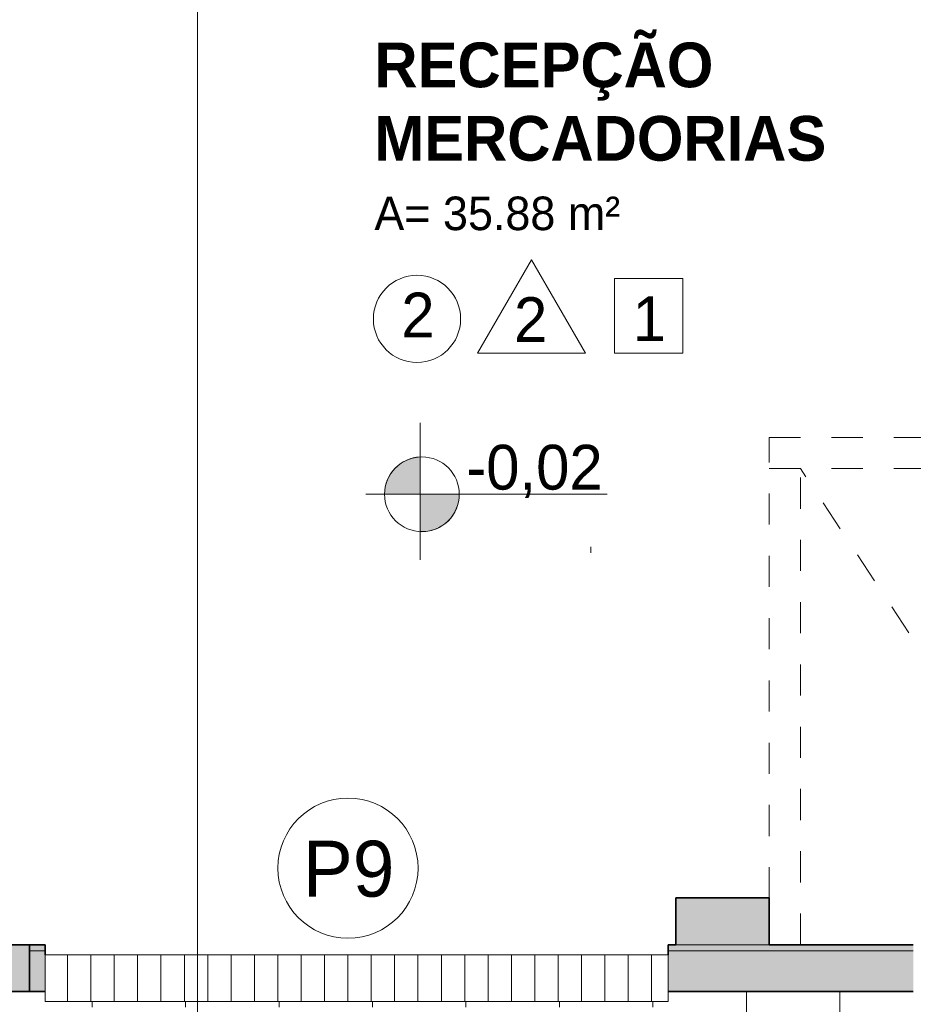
# Model space of a CAD drawing. Header units: metres. Extents: x -33 to 126, y -29 to 31.
# Tile 9 of 75: x -17.66 to -14.79, y -20.86 to -17.69. Entities that reach past the tile are written whole.
import ezdxf

# ---------------------------------------------------------------- set-up
doc = ezdxf.new("R2010")
doc.units = ezdxf.units.M
doc.linetypes.add('Projeção', pattern=[0.003968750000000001, 0.002381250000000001, -0.0015875])
for name, color, linetype, lineweight in [('A-AREA-IDEN', 2, 'Continuous', 9), ('A-DETL', 90, 'Continuous', 18), ('A-DETL-GENF', 92, 'Continuous', 18), ('A-DETL-MBND', 5, 'Continuous', 18), ('A-DETL-THIN', 151, 'Continuous', 18), ('A-DOOR-IDEN', 31, 'Continuous', 9), ('A-FLOR-OVHD', 1, 'Projeção', 18), ('A-FLOR-PATT', 8, 'Continuous', 18), ('A-WALL', 113, 'Continuous', 18), ('A-WALL-PATT', 111, 'Continuous', 35), ('G-ANNO-SYMB', 111, 'Continuous', 9), ('G-ANNO-TEXT', 7, 'Continuous', 18)]:
    doc.layers.add(name, color=color, linetype=linetype, lineweight=lineweight)
doc.styles.add('Century Gothic', font='GOTHIC.TTF', dxfattribs={"height": 0.1437111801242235})
doc.styles.add('Century Gothic_1', font='GOTHIC.TTF', dxfattribs={"height": 0.1796389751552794})
doc.styles.add('Century Gothic_2', font='GOTHIC.TTF', dxfattribs={"height": 0.1077833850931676})
doc.styles.add('Century Gothic_B', font='GOTHICB.TTF', dxfattribs={"height": 0.1436119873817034})

# ---------------------------------------------------------------- blocks, each defined once
blk = doc.blocks.new('M_Identificador da porta - M_Identificador da porta-1233-2-PLANTA COM LAYOUT')
at = {"layer": 'A-DOOR-IDEN'}
blk.add_circle((-1.702122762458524e-05, -9.087670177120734e-05), 0.003000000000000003, dxfattribs=at)

msp = doc.modelspace()

# ---------------------------------------------------------------- hatches: boundary and pattern name
at = {"layer": 'A-DETL-GENF'}
for points in [[(-16.48340732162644, -19.21843636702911), (-16.37249556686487, -19.21843636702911), (-16.37249556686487, -19.09855002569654), (-16.4025152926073, -19.10372782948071), (-16.43026392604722, -19.11629791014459), (-16.45395323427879, -19.13545020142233), (-16.47205658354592, -19.15995045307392), (-16.48340732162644, -19.18821977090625), (-16.48727396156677, -19.21843636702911)], [(-16.37249556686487, -19.33832270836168), (-16.34495384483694, -19.33634231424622), (-16.31859395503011, -19.32811889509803), (-16.29481163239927, -19.31408787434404), (-16.27486613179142, -19.29499218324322), (-16.25981355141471, -19.27184292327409), (-16.25045091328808, -19.24586582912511), (-16.24727396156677, -19.21843636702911), (-16.37249556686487, -19.21843636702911), (-16.37249556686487, -19.33634231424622)]]:
    msp.add_hatch(color=7, dxfattribs=at).paths.add_polyline_path(points, flags=0)
h = msp.add_hatch(dxfattribs=at)
h.set_pattern_fill('FP_12', style=0, pattern_type=2)
h.set_pattern_definition([(90, (-3.63, 0), (-0.075, 4.592425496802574e-18), [])])
h.paths.add_polyline_path([(-17.57727396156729, -20.84712847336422), (-15.57727396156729, -20.84712847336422), (-15.57727396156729, -20.69712847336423), (-17.57727396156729, -20.69712847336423), (-17.57727396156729, -20.81458713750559)], flags=0)
at = {"layer": 'A-FLOR-PATT'}
h = msp.add_hatch(dxfattribs=at)
h.set_pattern_fill('FP_5', color=256, style=0, pattern_type=2)
h.set_pattern_definition([(180, (-15.026, -22.515), (-3.673940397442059e-17, -0.3), []), (270, (-15.026, -22.515), (0.3, 1.83697019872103e-17), [])])
h.paths.add_polyline_path([(-17.72727396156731, -24.3145871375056), (-10.97727396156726, -24.3145871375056), (-10.97727396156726, -20.81458713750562), (-15.57727396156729, -20.81458713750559), (-15.57727396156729, -20.84712847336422), (-17.57727396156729, -20.84712847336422), (-17.57727396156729, -20.81458713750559), (-19.0772739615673, -20.81458713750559), (-19.0772739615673, -20.84736213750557), (-19.2272739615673, -20.84736213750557), (-19.2272739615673, -24.3145871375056), (-17.75036914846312, -24.3145871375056)], flags=0)
h.paths.add_polyline_path([(-19.17727396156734, -24.26458713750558), (-19.17727396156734, -20.86458713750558), (-17.62727396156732, -20.86458713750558), (-17.62727396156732, -24.26458713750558), (-19.0772739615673, -24.26458713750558)], flags=0)
h.paths.add_polyline_path([(-14.09169556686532, -24.05681907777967), (-14.20647396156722, -24.05681907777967), (-14.2026073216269, -24.02660248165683), (-14.19125658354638, -23.99833316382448), (-14.17315323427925, -23.9738329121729), (-14.14946392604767, -23.95468062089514), (-14.12171529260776, -23.94211054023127), (-14.09169556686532, -23.93693273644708), (-14.09169556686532, -24.02660248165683)], flags=0)
h.paths.add_polyline_path([(-14.09169556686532, -24.17670541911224), (-14.09169556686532, -24.05681907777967), (-13.96647396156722, -24.05681907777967), (-13.96965091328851, -24.08424853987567), (-13.97901355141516, -24.11022563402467), (-13.99406613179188, -24.13337489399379), (-14.01401163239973, -24.15247058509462), (-14.03779395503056, -24.16650160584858), (-14.0641538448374, -24.17472502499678)], flags=0)
h.paths.add_polyline_path([(-15.39036808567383, -20.89466980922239), (-17.57727396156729, -20.89466980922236), (-17.57727396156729, -20.86466980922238), (-15.3765480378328, -20.86466980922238), (-15.3765480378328, -20.89466980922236)], flags=0)
at = {"layer": 'A-WALL-PATT'}
for points in [[(-15.55227396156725, -20.66458713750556), (-15.3903680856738, -20.66458713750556), (-15.3903680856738, -20.51594777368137), (-15.25227396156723, -20.51594777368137), (-15.25227396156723, -20.51458713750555), (-15.55227396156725, -20.51458713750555), (-15.55227396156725, -20.51594777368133)], [(-15.25227396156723, -20.66458713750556), (-15.25227396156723, -20.51594777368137), (-15.3903680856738, -20.51594777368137), (-15.3903680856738, -20.66458713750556)]]:
    msp.add_hatch(color=250, dxfattribs=at).paths.add_polyline_path(points, flags=0)
at = {"layer": 'A-WALL-PATT', "lineweight": 18}
msp.add_hatch(color=7, dxfattribs=at).paths.add_polyline_path([(-19.0772739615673, -20.81458713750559), (-17.62727396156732, -20.81458713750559), (-17.62727396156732, -20.66458713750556), (-19.0772739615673, -20.66458713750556), (-19.0772739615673, -20.73137562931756)], flags=0)
at = {"layer": 'A-WALL-PATT'}
h = msp.add_hatch(color=250, dxfattribs=at)
h.paths.add_polyline_path([(-15.3903680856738, -20.68458713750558), (-15.3903680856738, -20.66458713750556), (-15.55227396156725, -20.66458713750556), (-15.55227396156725, -20.68458713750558)], flags=0)
h.paths.add_polyline_path([(-17.57860518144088, -20.68458713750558), (-17.57860518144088, -20.66458713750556), (-17.62727396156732, -20.66458713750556), (-17.62727396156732, -20.68458713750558)], flags=0)
h = msp.add_hatch(color=250, dxfattribs=at)
h.paths.add_polyline_path([(-17.57860518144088, -20.68458713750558), (-17.57727396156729, -20.68458713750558), (-17.57727396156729, -20.66458713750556), (-17.57860518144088, -20.66458713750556)], flags=0)
h.paths.add_polyline_path([(-15.55227396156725, -20.68458713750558), (-15.55227396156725, -20.66458713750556), (-15.57727396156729, -20.66458713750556), (-15.57727396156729, -20.68458713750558)], flags=0)
h = msp.add_hatch(color=250, dxfattribs=at)
h.paths.add_polyline_path([(-11.24727396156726, -20.68458713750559), (-11.22727396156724, -20.68458713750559), (-11.22727396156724, -20.66458713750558), (-11.68977396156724, -20.66458713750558), (-11.68977396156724, -20.68458713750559), (-11.2484504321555, -20.68458713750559)], flags=0)
h.paths.add_polyline_path([(-14.78977396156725, -20.68458713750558), (-14.78977396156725, -20.66458713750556), (-15.3903680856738, -20.66458713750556), (-15.3903680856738, -20.68458713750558), (-15.25227396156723, -20.68458713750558)], flags=0)
h = msp.add_hatch(color=250, dxfattribs=at)
h.paths.add_polyline_path([(-15.3903680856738, -20.81458713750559), (-15.3903680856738, -20.68458713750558), (-15.55227396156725, -20.68458713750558), (-15.55227396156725, -20.81458713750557)], flags=0)
h.paths.add_polyline_path([(-17.57860518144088, -20.81458713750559), (-17.57860518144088, -20.68458713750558), (-17.62727396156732, -20.68458713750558), (-17.62727396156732, -20.81458713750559)], flags=0)
h = msp.add_hatch(color=250, dxfattribs=at)
h.paths.add_polyline_path([(-15.55227396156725, -20.81458713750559), (-15.55227396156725, -20.68458713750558), (-15.57727396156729, -20.68458713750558), (-15.57727396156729, -20.81458713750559)], flags=0)
h.paths.add_polyline_path([(-17.57860518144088, -20.81458713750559), (-17.57727396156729, -20.81458713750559), (-17.57727396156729, -20.68458713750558), (-17.57860518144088, -20.68458713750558), (-17.57860518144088, -20.69712847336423)], flags=0)
h = msp.add_hatch(color=250, dxfattribs=at)
h.paths.add_polyline_path([(-11.22727396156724, -20.81458713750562), (-11.22727396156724, -20.68458713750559), (-11.68977396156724, -20.68458713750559), (-11.68977396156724, -20.81458713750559), (-11.34962047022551, -20.81458713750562)], flags=0)
h.paths.add_polyline_path([(-15.3903680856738, -20.81458713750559), (-14.78977396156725, -20.81458713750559), (-14.78977396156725, -20.68458713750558), (-15.3903680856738, -20.68458713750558)], flags=0)

# ---------------------------------------------------------------- linework, layer by layer
at = {"layer": 'A-DETL'}
msp.add_line((-15.82518966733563, -19.38681596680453), (-15.82518966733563, -19.40681596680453), dxfattribs=at)
at = {"layer": 'A-DETL-MBND'}
for p, q in [((-16.37249556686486, -18.9886857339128), (-16.37249556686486, -19.4286857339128)), ((-16.54741934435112, -19.21843636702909), (-15.77249556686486, -19.21843636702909))]:
    msp.add_line(p, q, dxfattribs=at)
msp.add_circle((-16.36727396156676, -19.21843636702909), 0.120000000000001, dxfattribs=at)
at = {"layer": 'A-DETL-THIN'}
for p, q in [((-16.01530598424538, -18.46516912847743), (-16.18851106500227, -18.76516912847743)), ((-16.01530598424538, -18.46516912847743), (-15.8421009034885, -18.76516912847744)), ((-15.74937764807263, -18.52516912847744), (-15.52937764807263, -18.52516912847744)), ((-15.74937764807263, -18.76516912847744), (-15.74937764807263, -18.52516912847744)), ((-15.52937764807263, -18.52516912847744), (-15.52937764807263, -18.76516912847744)), ((-15.8421009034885, -18.76516912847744), (-16.18851106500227, -18.76516912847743)), ((-15.52937764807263, -18.76516912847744), (-15.74937764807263, -18.76516912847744)), ((-16.37249556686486, -19.21843636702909), (-16.37249556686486, -19.09855002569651)), ((-16.48727396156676, -19.21843636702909), (-16.37249556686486, -19.21843636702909)), ((-16.24727396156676, -19.21843636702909), (-16.37249556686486, -19.21843636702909)), ((-16.37249556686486, -19.21843636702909), (-16.37249556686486, -19.33832270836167)), ((-17.57727396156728, -20.69712847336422), (-17.57727396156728, -20.84712847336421)), ((-15.57727396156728, -20.69712847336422), (-17.57727396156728, -20.69712847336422)), ((-15.57727396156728, -20.84712847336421), (-15.57727396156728, -20.69712847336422)), ((-17.57727396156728, -20.84712847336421), (-15.57727396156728, -20.84712847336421))]:
    msp.add_line(p, q, dxfattribs=at)
msp.add_circle((-16.38308823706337, -18.65531221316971), 0.1400000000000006, dxfattribs=at)
for centre, radius, start, end in [((-16.36727396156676, -19.21843636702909), 0.1200000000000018, 92.49392030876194, 180), ((-16.36727396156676, -19.21843636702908), 0.120000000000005, 267.5060796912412, 359.999999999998)]:
    msp.add_arc(centre, radius, start, end, dxfattribs=at)
at = {"layer": 'A-FLOR-OVHD'}
for p, q in [((-15.25227396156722, -20.51594777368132), (-15.25227396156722, -19.03594777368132)), ((-15.25227396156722, -19.03594777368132), (-13.03227396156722, -19.03594777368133)), ((-15.25227396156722, -19.13594777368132), (-13.03227396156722, -19.13594777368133)), ((-15.15227396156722, -20.66458713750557), (-15.15227396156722, -19.13594777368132)), ((-14.14227396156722, -20.66458713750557), (-15.15227396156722, -19.13594777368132))]:
    msp.add_line(p, q, dxfattribs=at)
at = {"layer": 'A-WALL', "lineweight": 35}
for p, q in [((-15.55227396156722, -20.66458713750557), (-15.55227396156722, -20.51458713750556)), ((-15.25227396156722, -20.51458713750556), (-15.55227396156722, -20.51458713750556)), ((-15.25227396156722, -20.66458713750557), (-15.25227396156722, -20.51458713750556)), ((-17.57727396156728, -20.66458713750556), (-19.07727396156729, -20.66458713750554)), ((-17.6272739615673, -20.81458713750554), (-17.6272739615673, -20.66458713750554)), ((-17.57727396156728, -20.69712847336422), (-17.57727396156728, -20.66458713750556)), ((-15.57727396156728, -20.66458713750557), (-15.55227396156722, -20.66458713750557)), ((-15.57727396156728, -20.69712847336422), (-15.57727396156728, -20.66458713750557)), ((-14.78977396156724, -20.66458713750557), (-15.25227396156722, -20.66458713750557)), ((-19.07727396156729, -20.81458713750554), (-17.57727396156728, -20.81458713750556)), ((-14.78977396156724, -20.81458713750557), (-15.57727396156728, -20.81458713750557))]:
    msp.add_line(p, q, dxfattribs=at)
at = {"layer": 'A-WALL'}
for p, q in [((-15.55227396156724, -20.66458713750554), (-15.25227396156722, -20.66458713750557)), ((-17.57727396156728, -20.68458713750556), (-17.6272739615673, -20.68458713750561)), ((-14.78977396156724, -20.68458713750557), (-15.57727396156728, -20.68458713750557))]:
    msp.add_line(p, q, dxfattribs=at)
at = {"layer": 'G-ANNO-SYMB'}
msp.add_line((-17.08762936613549, -26.15461588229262), (-17.08762936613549, -17.07103136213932), dxfattribs=at)

# ---------------------------------------------------------------- block references
at = {"layer": 'A-DOOR-IDEN', "xscale": 74.99999999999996, "yscale": 74.99999999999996, "zscale": 74.99999999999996}
msp.add_blockref('M_Identificador da porta - M_Identificador da porta-1233-2-PLANTA COM LAYOUT', (-16.60338168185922, -20.4119836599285), dxfattribs=at)

# ---------------------------------------------------------------- texts
at = {"layer": 'A-AREA-IDEN', "attachment_point": 1}
for s, insert, char_height, width, line_spacing_factor, style in [('RECEPÇÃO\\PMERCADORIAS', (-16.51997170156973, -17.76798037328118), 0.1436119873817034, 1.717199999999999, 0.9847964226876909, 'Century Gothic_B'), ('A= 35.88 m²', (-16.51997170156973, -18.26254856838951), 0.1077833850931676, 1.003049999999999, 0.9841166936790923, 'Century Gothic_2')]:
    msp.add_mtext(s, dxfattribs=dict(at, insert=insert, char_height=char_height, width=width, line_spacing_factor=line_spacing_factor, style=style))
at = {"layer": 'A-DOOR-IDEN', "insert": (-16.60253979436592, -20.33078778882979), "char_height": 0.1796389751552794, "width": 0.3397499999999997, "attachment_point": 2, "line_spacing_factor": 0.9841166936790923, "style": 'Century Gothic_1'}
msp.add_mtext('P9', dxfattribs=at)
at = {"layer": 'G-ANNO-TEXT', "lineweight": 9, "char_height": 0.1437111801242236, "attachment_point": 1, "line_spacing_factor": 0.984116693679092, "style": 'Century Gothic'}
for s, insert, width in [('2', (-16.4335257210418, -18.57098815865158), 0.1314), ('2', (-16.07168083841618, -18.58564925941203), 0.1314), ('1', (-15.69049408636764, -18.5829291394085), 0.1314), ('-0,02', (-16.22492603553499, -19.05958155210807), 0.5327999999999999)]:
    msp.add_mtext(s, dxfattribs=dict(at, insert=insert, width=width))

doc.saveas('drawing.dxf')
